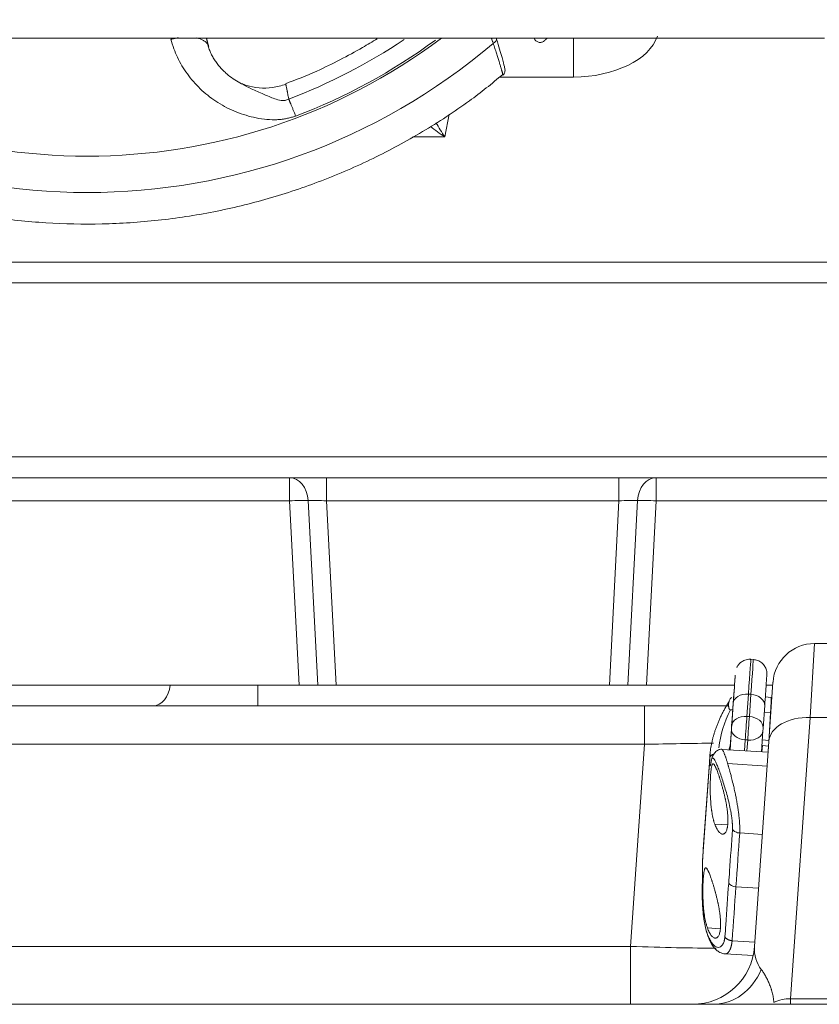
# Model space of a CAD drawing. Header units: millimetres. Extents: x -8 to 594, y 0 to 420.
# Tile 214 of 249: x 486 to 496, y 127 to 139. Entities that reach past the tile are written whole.
import ezdxf

# ---------------------------------------------------------------- set-up
doc = ezdxf.new("R2010")
doc.units = ezdxf.units.MM
doc.layers.add('1', color=7, linetype='Continuous', true_color=0xffffff)
doc.styles.add('Calibri', font='txt')
doc.dimstyles.get("Standard").update_dxf_attribs({"dimtxt": 0.18, "dimasz": 0.18, "dimexe": 0.18, "dimexo": 0.0625, "dimgap": 0.09, "dimtad": 0, "dimtih": 1, "dimtoh": 1, "dimdec": 4, "dimzin": 0, "dimdsep": 46, "dimtxsty": 'Standard', "dimcen": 0.09, "dimadec": 0, "dimazin": 0, "dimtfac": 1, "dimtdec": 4, "dimtofl": 0, "dimtmove": 0, "dimatfit": 3, "dimfxl": 0, "dimtolj": 1, "dimtzin": 0, "dimarcsym": 0})

# ---------------------------------------------------------------- blocks, each defined once
blk = doc.blocks.new('_U4')
at = {"layer": '1', "color": 18, "lineweight": 13}
for p, q in [((441.596, 117.449), (441.596, 177.888)), ((513.705, 117.449), (513.705, 177.888)), ((441.596, 175.888), (471.215, 175.888)), ((513.705, 175.888), (483.668, 175.888))]:
    blk.add_line(p, q, dxfattribs=at)
at = {"layer": '1', "color": 18}
for points in [[(441.596, 175.888), (445.096, 176.826), (445.096, 174.951)], [(513.705, 175.888), (510.205, 174.951), (510.205, 176.826)]]:
    blk.add_solid(points, dxfattribs=at)
at = {"layer": '1', "color": 18, "linetype": 'Continuous', "lineweight": 13, "char_height": 3.5, "attachment_point": 7, "line_spacing_factor": 1.399613, "style": 'Calibri'}
for s, insert in [('\\fCalibri|b0|i0;\\W1.0000;1.44', (472.901, 172.905)), ('\\fCalibri|b0|i0;\\W1.0000;DEFLATED TUBE WIDTH', (451.417, 165.895))]:
    blk.add_mtext(s, dxfattribs=dict(at, insert=insert))

msp = doc.modelspace()

# ---------------------------------------------------------------- linework, layer by layer
at = {"layer": '1', "color": 155, "linetype": 'Continuous', "lineweight": 18}
for p, q in [((459.512, 138.744), (495.791, 138.744)), ((480.269, 136.044), (499.116, 136.044)), ((501.025, 133.444), (480.269, 133.444)), ((495.669, 131.444), (498.187, 131.444)), ((494.933, 131.252), (494.903, 131.254)), ((495.12, 130.264), (495.17, 130.979)), ((482.186, 130.944), (489.457, 130.944)), ((489.681, 130.944), (489.457, 130.944)), ((489.681, 130.944), (489.904, 130.944)), ((493.197, 130.944), (489.904, 130.944)), ((493.197, 130.944), (493.42, 130.944)), ((493.644, 130.944), (493.42, 130.944)), ((493.644, 130.944), (494.706, 130.944)), ((495.087, 130.944), (495.168, 130.944)), ((495.149, 130.795), (495.077, 130.8)), ((481.119, 130.694), (493.622, 130.694)), ((493.622, 130.694), (494.637, 130.694)), ((494.657, 130.645), (494.685, 130.643)), ((494.687, 130.666), (494.678, 130.534)), ((495.07, 130.695), (495.051, 130.425)), ((495.065, 130.618), (495.141, 130.613)), ((495.124, 130.318), (495.141, 130.613)), ((495.049, 130.39), (495.031, 130.138)), ((494.948, 127.791), (495.12, 130.264)), ((495.121, 130.276), (495.041, 130.281)), ((495.111, 130.133), (494.553, 130.168)), ((495.037, 130.137), (495.042, 130.213)), ((495.042, 130.213), (495.116, 130.208)), ((495.111, 130.133), (495.116, 130.208)), ((494.411, 130.119), (494.329, 128.965)), ((494.321, 128.826), (494.404, 130.001)), ((494.769, 129.16), (495.042, 129.142)), ((494.769, 129.16), (494.769, 129.16)), ((494.723, 128.511), (494.997, 128.493)), ((493.451, 127.791), (493.451, 127.094)), ((494.678, 127.861), (494.951, 127.844)), ((494.593, 127.702), (494.931, 127.681))]:
    msp.add_line(p, q, dxfattribs=at)
at = {"layer": '1', "color": 155, "linetype": 'Continuous', "lineweight": 13}
for p, q in [((492.766, 138.744), (492.766, 138.274)), ((492.766, 138.274), (491.87, 138.274)), ((491.265, 137.828), (491.212, 137.555)), ((491.212, 137.555), (490.829, 137.555)), ((499.116, 135.794), (480.269, 135.794)), ((480.269, 133.694), (501.187, 133.694)), ((489.341, 133.165), (489.341, 133.444)), ((489.788, 133.444), (489.788, 133.165)), ((493.313, 133.444), (493.313, 133.165)), ((493.76, 133.444), (493.76, 133.165)), ((489.341, 133.165), (482.341, 133.165)), ((489.457, 130.944), (489.341, 133.165)), ((489.564, 133.169), (489.681, 130.944)), ((493.313, 133.165), (489.788, 133.165)), ((489.788, 133.165), (489.904, 130.944)), ((493.197, 130.944), (493.313, 133.165)), ((493.42, 130.944), (493.537, 133.169)), ((493.76, 133.165), (493.644, 130.944)), ((497.967, 133.165), (493.76, 133.165)), ((495.669, 131.444), (495.619, 130.551)), ((488.959, 130.694), (488.959, 130.944)), ((494.874, 130.834), (494.855, 130.565)), ((494.874, 130.834), (494.904, 130.832)), ((494.885, 130.563), (494.904, 130.832)), ((493.622, 130.229), (493.622, 130.694)), ((494.672, 130.452), (494.691, 130.721)), ((494.855, 130.565), (494.885, 130.563)), ((495.619, 130.551), (495.382, 127.161)), ((498.229, 130.551), (495.619, 130.551)), ((494.652, 130.162), (494.669, 130.417)), ((494.836, 130.283), (494.826, 130.151)), ((494.836, 130.283), (494.865, 130.281)), ((494.856, 130.149), (494.865, 130.281)), ((493.622, 130.229), (481.119, 130.229)), ((493.451, 127.791), (493.622, 130.229)), ((494.623, 129.997), (495.1, 129.967)), ((494.468, 129.268), (494.623, 129.259)), ((494.379, 128.015), (494.534, 128.005)), ((481.27, 127.791), (493.451, 127.791)), ((495.382, 127.161), (499.278, 127.161)), ((495.382, 127.094), (495.382, 127.161))]:
    msp.add_line(p, q, dxfattribs=at)
at = {"layer": '1', "color": 155, "linetype": 'Continuous', "lineweight": 18}
for centre, radius, start, end in [((495.669, 130.944), 0.5, 90, 176), ((494.199, 127.844), 0.75, 270, 356)]:
    msp.add_arc(centre, radius, start, end, dxfattribs=at)
at = {"layer": '1', "color": 155, "linetype": 'Continuous', "lineweight": 13}
for centre, major_axis, ratio, start_param, end_param in [((486.9, 144.411), (-7.547, 0), 0.997564, 0.864847, 2.276746), ((486.9, 144.417), (7.113, 0), 0.997564, 4.068151, 5.356627), ((491.763, 138.717), (0.0717, 0.0219), 0.606213, 5.004851, 6.310293), ((492.844, 138.823), (0.947, 0.068), 0.574884, 4.5889, 6.057204), ((491.212, 137.827), (-0.624, 0.467), 0.286016, 1.507346, 1.781596), ((491.212, 137.827), (-0.372, 0.651), 0.189785, 1.619065, 1.891783), ((489.341, 133.144), (0, 0.3), 0.747065, 4.797911, 6.283185), ((493.76, 133.144), (0, 0.3), 0.747065, 0, 1.485274), ((489.341, 133.144), (-0.3, -0.016), 0.069661, 3.867661, 4.708729), ((489.79, 133.144), (-0.301, 0.016), 0.068897, 4.723323, 5.564391), ((493.311, 133.144), (0.301, 0.016), 0.068897, 0.718794, 1.559863), ((493.76, 133.144), (0.3, -0.016), 0.069661, 1.574456, 2.415525), ((494.799, 129.77), (0.104, 1.484), 0.000254, 5.511973, 6.283036), ((494.829, 129.768), (-0.104, -1.484), 0.000254, 2.37038, 3.141641), ((494.639, 129.985), (0.076, 1.077), 0.000254, 5.984021, 6.350501), ((487.694, 130.994), (0, -0.3), 0.707107, 0, 1.403347), ((494.865, 130.709), (-0.175, 0.012), 0.717066, 4.712025, 6.282822), ((494.895, 130.707), (-0.175, 0.012), 0.717066, 3.141229, 4.712025), ((494.847, 130.44), (-0.175, 0.012), 0.717066, 4.712025, 6.282822), ((494.845, 130.422), (0.014, 0.2), 0.000254, 3.941176, 5.511973), ((494.875, 130.42), (-0.014, -0.2), 0.000254, 0.799584, 2.37038), ((494.876, 130.438), (-0.175, 0.012), 0.717066, 3.141229, 4.712025), ((495.619, 130.229), (-0.499, 0.035), 0.641867, 4.757243, 6.283185), ((494.844, 130.404), (0.175, -0.012), 0.697005, 3.141946, 4.712743), ((494.671, 130.434), (-0.0018, -0.0249), 0.000254, 0.799584, 2.37038), ((494.874, 130.402), (0.175, -0.012), 0.697005, 4.712743, 6.283539), ((493.612, 130.194), (1.506, 0.035), 0.022996, 0.977594, 1.563785), ((494.505, 130.05), (0.0998, -0.0059), 0.723097, 2.079495, 2.951605), ((494.521, 130.005), (-0.099, 0.014), 0.869148, 6.187462, 6.459722), ((495.452, 127.844), (0.426, 0.327), 0.833685, 2.50544, 3.150439), ((494.451, 127.844), (0, 0.75), 0.85805, 3.141593, 4.25602), ((495.365, 126.598), (0.037, 0.561), 0.888882, 0.040084, 0.45125)]:
    msp.add_ellipse(centre, major_axis=major_axis, ratio=ratio, start_param=start_param, end_param=end_param, dxfattribs=at)
at = {"layer": '1', "color": 155, "linetype": 'Continuous', "lineweight": 18}
for centre, major_axis, ratio, start_param, end_param in [((492.36, 138.772), (-0.065, -0.0375), 0.994679, 6.139507, 6.284448), ((494.639, 129.985), (0.076, 1.077), 0.000254, 5.396609, 5.984021), ((494.639, 129.985), (0.076, 1.077), 0.000254, 0.067316, 0.68403), ((495.004, 129.756), (0.092, 1.309), 0.000254, 5.511973, 5.862211), ((494.625, 129.783), (-0.092, -1.309), 0.000254, 2.37038, 2.490302), ((495.094, 129.933), (0.055, 0.862), 0.006564, 5.622949, 6.283188), ((494.662, 130.319), (0.021, 0.299), 0.000254, 4.159762, 5.511973), ((495.05, 130.407), (0.0018, 0.0249), 0.000254, 3.941176, 5.511973), ((494.849, 130.148), (-0.209, 0.015), 0.690721, 5.943591, 6.283165), ((494.727, 128.58), (0.0998, -0.007), 0.690866, 3.609519, 4.72114), ((493.448, 127.844), (-1.5, 0.052), 0.034751, 1.574446, 2.333751)]:
    msp.add_ellipse(centre, major_axis=major_axis, ratio=ratio, start_param=start_param, end_param=end_param, dxfattribs=at)
at = {"layer": '1', "color": 155, "linetype": 'Continuous', "lineweight": 13}
for points, weights in [([(487.909, 138.731), (487.955, 138.742), (488, 138.748)], [1, 0.95840724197, 0.929101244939]), ([(488.214, 138.748), (488.348, 138.722), (488.366, 138.641)], [0.859204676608, 0.858532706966, 1]), ([(489.414, 137.805), (489.364, 137.931), (489.331, 138.01)], [1, 0.969468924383, 1])]:
    msp.add_rational_spline(points, weights, degree=2, dxfattribs=at)
for points, knots in [([(489.414, 137.805), (489.398, 137.8), (489.366, 137.789), (489.317, 137.777), (489.266, 137.768), (489.213, 137.762), (489.137, 137.759), (489.033, 137.765), (488.867, 137.795), (488.665, 137.86), (488.447, 137.978), (488.258, 138.129), (488.128, 138.28), (488.042, 138.41), (487.988, 138.512), (487.943, 138.619), (487.921, 138.693), (487.909, 138.731)], [0, 0, 0, 0, 0.024075, 0.048502, 0.073399, 0.098874, 0.12503, 0.184654, 0.250054, 0.374305, 0.499955, 0.625411, 0.749892, 0.813021, 0.874951, 0.935529, 1, 1, 1, 1]), ([(488.763, 138.193), (488.763, 138.193), (488.802, 138.172), (488.89, 138.129), (489.022, 138.072), (489.136, 138.02), (489.225, 137.993), (489.287, 137.991), (489.316, 138.004), (489.331, 138.01)], [0, 0, 0, 0, 0.001225, 0.220407, 0.500819, 0.750556, 0.875131, 0.937761, 1, 1, 1, 1]), ([(494.55, 130.169), (494.552, 130.169), (494.555, 130.168), (494.562, 130.162), (494.572, 130.145), (494.583, 130.118), (494.591, 130.097), (494.595, 130.085), (494.6, 130.073), (494.604, 130.06), (494.609, 130.045), (494.613, 130.03), (494.618, 130.014), (494.622, 130.003), (494.623, 129.997)], [0, 0, 0, 0, 0.083877, 0.182738, 0.387498, 0.591139, 0.640176, 0.689799, 0.740011, 0.790815, 0.842213, 0.894209, 0.946803, 1, 1, 1, 1]), ([(494.682, 129.202), (494.682, 129.204), (494.682, 129.21), (494.682, 129.218), (494.682, 129.226), (494.682, 129.234), (494.682, 129.242), (494.681, 129.251), (494.681, 129.26), (494.68, 129.268), (494.679, 129.287), (494.677, 129.317), (494.671, 129.36), (494.664, 129.403), (494.653, 129.462), (494.637, 129.537), (494.614, 129.625), (494.589, 129.71), (494.564, 129.79), (494.539, 129.864), (494.516, 129.929), (494.494, 129.983), (494.476, 130.025), (494.46, 130.053), (494.449, 130.064), (494.442, 130.064), (494.437, 130.061), (494.432, 130.053), (494.429, 130.043), (494.426, 130.032), (494.424, 130.024), (494.423, 130.014), (494.422, 130.007), (494.421, 130.004)], [0, 0, 0, 0, 0.006981, 0.013955, 0.020927, 0.027899, 0.034875, 0.04186, 0.048856, 0.055868, 0.062899, 0.093872, 0.125085, 0.156282, 0.18777, 0.249897, 0.312553, 0.374787, 0.437469, 0.499782, 0.562475, 0.624806, 0.687488, 0.74981, 0.812447, 0.843731, 0.874852, 0.906232, 0.937477, 0.953161, 0.968786, 0.984388, 1, 1, 1, 1]), ([(494.421, 130.004), (494.421, 130.002), (494.42, 130), (494.42, 129.996), (494.419, 129.993), (494.419, 129.99), (494.418, 129.987), (494.417, 129.984), (494.417, 129.981), (494.416, 129.979), (494.415, 129.974), (494.413, 129.969), (494.41, 129.967), (494.408, 129.969), (494.406, 129.974), (494.406, 129.979), (494.405, 129.984), (494.405, 129.989), (494.404, 129.994), (494.404, 129.999), (494.404, 130.001)], [0, 0, 0, 0, 0.027734, 0.055416, 0.083068, 0.110712, 0.138369, 0.166062, 0.193811, 0.221637, 0.249563, 0.374336, 0.499706, 0.624432, 0.749703, 0.799747, 0.84969, 0.899641, 0.949708, 1, 1, 1, 1]), ([(494.623, 129.997), (494.625, 129.993), (494.627, 129.984), (494.631, 129.971), (494.635, 129.957), (494.639, 129.942), (494.644, 129.926), (494.651, 129.901), (494.661, 129.864), (494.676, 129.805), (494.689, 129.75), (494.702, 129.694), (494.713, 129.645), (494.725, 129.588), (494.735, 129.531), (494.745, 129.474), (494.753, 129.417), (494.759, 129.369), (494.763, 129.329), (494.766, 129.298), (494.768, 129.268), (494.769, 129.239), (494.77, 129.211), (494.77, 129.184), (494.769, 129.168), (494.769, 129.16)], [0, 0, 0, 0, 0.019575, 0.039673, 0.060294, 0.081437, 0.103104, 0.125295, 0.181694, 0.250223, 0.339588, 0.375111, 0.4422, 0.500157, 0.564899, 0.624743, 0.688863, 0.749849, 0.786935, 0.823547, 0.859697, 0.895402, 0.930677, 0.965537, 1, 1, 1, 1]), ([(494.636, 128.555), (494.639, 128.603), (494.643, 128.651), (494.658, 128.867), (494.67, 129.034), (494.682, 129.202)], [0, 0, 0, 0, 0.222919, 0.222919, 1, 1, 1, 1]), ([(494.321, 128.826), (494.321, 128.823), (494.321, 128.818), (494.321, 128.809), (494.321, 128.801), (494.321, 128.792), (494.321, 128.784), (494.321, 128.775), (494.32, 128.766), (494.32, 128.749), (494.32, 128.721), (494.32, 128.685), (494.32, 128.648), (494.32, 128.618), (494.319, 128.597), (494.319, 128.582), (494.319, 128.568), (494.318, 128.555), (494.318, 128.546), (494.318, 128.542)], [0, 0, 0, 0, 0.031465, 0.062826, 0.094111, 0.125345, 0.156556, 0.18777, 0.219013, 0.250312, 0.375575, 0.50031, 0.625672, 0.750454, 0.800642, 0.850565, 0.900349, 0.950118, 1, 1, 1, 1]), ([(494.318, 128.542), (494.318, 128.538), (494.318, 128.531), (494.318, 128.521), (494.317, 128.51), (494.317, 128.5), (494.317, 128.489), (494.317, 128.478), (494.317, 128.467), (494.316, 128.445), (494.317, 128.412), (494.317, 128.366), (494.319, 128.321), (494.322, 128.26), (494.328, 128.184), (494.34, 128.098), (494.356, 128.02), (494.376, 127.949), (494.4, 127.89), (494.426, 127.842), (494.455, 127.806), (494.484, 127.785), (494.513, 127.778), (494.535, 127.784), (494.551, 127.798), (494.562, 127.812), (494.572, 127.829), (494.578, 127.847), (494.582, 127.862), (494.585, 127.872), (494.587, 127.883), (494.589, 127.895), (494.59, 127.903), (494.59, 127.907)], [0, 0, 0, 0, 0.00781, 0.015613, 0.023413, 0.031215, 0.039023, 0.046841, 0.054675, 0.062527, 0.093771, 0.125152, 0.156271, 0.187557, 0.250194, 0.312516, 0.375198, 0.437529, 0.500222, 0.562535, 0.625216, 0.687451, 0.750107, 0.812233, 0.84372, 0.874918, 0.906129, 0.937104, 0.949745, 0.962334, 0.974891, 0.987439, 1, 1, 1, 1]), ([(494.59, 127.907), (494.594, 127.955), (494.597, 128.003), (494.612, 128.219), (494.624, 128.387), (494.636, 128.555)], [0, 0, 0, 0, 0.222848, 0.222848, 1, 1, 1, 1]), ([(494.678, 127.861), (494.677, 127.858), (494.676, 127.851), (494.675, 127.841), (494.674, 127.832), (494.672, 127.823), (494.671, 127.814), (494.669, 127.805), (494.667, 127.797), (494.665, 127.789), (494.663, 127.781), (494.66, 127.773), (494.658, 127.766), (494.655, 127.759), (494.652, 127.753), (494.647, 127.742), (494.639, 127.728), (494.628, 127.715), (494.615, 127.706), (494.603, 127.702), (494.595, 127.702), (494.592, 127.702)], [0, 0, 0, 0, 0.031935, 0.064024, 0.096269, 0.128673, 0.161241, 0.193975, 0.226879, 0.259955, 0.293207, 0.326637, 0.360249, 0.394046, 0.428029, 0.462203, 0.575588, 0.693806, 0.805053, 0.923453, 1, 1, 1, 1]), ([(495.029, 127.513), (495.033, 127.508), (495.037, 127.502), (495.046, 127.49), (495.05, 127.484), (495.058, 127.471), (495.062, 127.465), (495.07, 127.451), (495.075, 127.444), (495.087, 127.422), (495.094, 127.407), (495.11, 127.376), (495.117, 127.36), (495.131, 127.326), (495.137, 127.309), (495.145, 127.287), (495.147, 127.282), (495.15, 127.273), (495.151, 127.269), (495.155, 127.255), (495.158, 127.246), (495.165, 127.217), (495.17, 127.198), (495.177, 127.159), (495.179, 127.139), (495.181, 127.118)], [0, 0, 0, 0, 0.0625, 0.0625, 0.125, 0.125, 0.1875, 0.1875, 0.25, 0.25, 0.375, 0.375, 0.5, 0.5, 0.625, 0.625, 0.65625, 0.65625, 0.6875, 0.6875, 0.75, 0.75, 0.875, 0.875, 1, 1, 1, 1])]:
    msp.add_open_spline(points, degree=3, knots=knots, dxfattribs=at)
at = {"layer": '1', "color": 155, "linetype": 'Continuous', "lineweight": 18}
for points, degree in [([(488.339, 138.742), (488.353, 138.689), (488.366, 138.641)], 2), ([(492.402, 138.702), (492.423, 138.722), (492.445, 138.741)], 2), ([(488.596, 138.304), (488.414, 138.453), (488.35, 138.676)], 2), ([(494.411, 130.119), (494.445, 130.43), (494.633, 130.732)], 2), ([(494.657, 130.645), (494.582, 130.497), (494.534, 130.345), (494.516, 130.188)], 3), ([(495.137, 130.506), (495.135, 130.494), (495.134, 130.488), (495.135, 130.487)], 3), ([(494.677, 127.861), (494.678, 127.861)], 1)]:
    msp.add_open_spline(points, degree=degree, dxfattribs=at)
for points, degree, knots in [([(490.398, 138.738), (490.34, 138.702), (490.103, 138.561), (489.737, 138.369), (489.418, 138.241), (489.29, 138.194)], 3, [0, 0, 0, 0, 0.166346, 0.668725, 1, 1, 1, 1]), ([(491.775, 138.739), (491.776, 138.736), (491.777, 138.733), (491.782, 138.722), (491.785, 138.714), (491.789, 138.704), (491.789, 138.702), (491.791, 138.698), (491.793, 138.692), (491.795, 138.686), (491.797, 138.682)], 3, [0, 0, 0, 0, 0.145299, 0.145299, 0.57265, 0.57265, 0.679487, 0.679487, 0.786325, 1, 1, 1, 1]), ([(491.797, 138.682), (491.8, 138.671), (491.807, 138.65), (491.817, 138.62), (491.827, 138.591), (491.836, 138.563), (491.844, 138.536), (491.853, 138.51), (491.86, 138.486), (491.865, 138.47), (491.869, 138.459), (491.87, 138.454), (491.871, 138.45), (491.872, 138.448), (491.872, 138.447), (491.873, 138.444), (491.876, 138.435), (491.881, 138.42), (491.886, 138.401), (491.891, 138.383), (491.896, 138.367), (491.9, 138.353), (491.904, 138.34), (491.906, 138.333), (491.907, 138.329), (491.907, 138.327), (491.907, 138.326), (491.907, 138.325), (491.908, 138.325), (491.908, 138.323), (491.909, 138.318), (491.91, 138.312), (491.912, 138.306), (491.912, 138.302), (491.912, 138.299), (491.912, 138.299), (491.911, 138.298)], 3, [0, 0, 0, 0, 0.046194, 0.092387, 0.138581, 0.184775, 0.230968, 0.277162, 0.323356, 0.369549, 0.369549, 0.392646, 0.39842, 0.39842, 0.404194, 0.404194, 0.415743, 0.461936, 0.50813, 0.554324, 0.600517, 0.646711, 0.692905, 0.739098, 0.739098, 0.750647, 0.756421, 0.756421, 0.762195, 0.762195, 0.785292, 0.831486, 0.877679, 0.923873, 0.970067, 1, 1, 1, 1]), ([(491.911, 138.298), (491.918, 138.304), (491.928, 138.315), (491.939, 138.341), (491.939, 138.371), (491.932, 138.399), (491.902, 138.516), (491.864, 138.644), (491.836, 138.733)], 3, [0, 0, 0, 0, 0.032863, 0.065528, 0.134079, 0.329246, 0.617933, 1, 1, 1, 1]), ([(492.295, 138.734), (492.299, 138.724), (492.31, 138.712), (492.331, 138.699), (492.349, 138.693), (492.368, 138.692), (492.386, 138.696), (492.401, 138.703), (492.41, 138.709), (492.413, 138.712)], 3, [0, 0, 0, 0, 0.356756, 0.503802, 0.625201, 0.730562, 0.826748, 0.916642, 1, 1, 1, 1]), ([(488.571, 138.324), (488.581, 138.315), (488.617, 138.285), (488.681, 138.24), (488.736, 138.208), (488.763, 138.193)], 3, [0, 0, 0, 0, 0.171685, 0.596967, 1, 1, 1, 1]), ([(481.888, 138.303), (481.937, 138.261), (482.161, 138.076), (482.583, 137.778), (483.165, 137.431), (483.776, 137.136), (484.41, 136.895), (485.062, 136.709), (485.728, 136.58), (486.402, 136.508), (487.08, 136.494), (487.757, 136.539), (488.428, 136.641), (489.087, 136.801), (489.73, 137.016), (490.352, 137.286), (490.948, 137.609), (491.47, 137.949), (491.781, 138.195), (491.911, 138.306)], 3, [0, 0, 0, 0, 0.017861, 0.080178, 0.142508, 0.204841, 0.267177, 0.329514, 0.391852, 0.454192, 0.516533, 0.578875, 0.641217, 0.703559, 0.7659, 0.82824, 0.890579, 0.952917, 1, 1, 1, 1]), ([(489.294, 138.189), (489.241, 138.17), (489.135, 138.142), (488.973, 138.14), (488.844, 138.164), (488.783, 138.188), (488.764, 138.196)], 3, [0, 0, 0, 0, 0.286637, 0.576006, 0.863471, 1, 1, 1, 1]), ([(489.294, 138.189), (489.294, 138.189), (489.294, 138.189), (489.295, 138.187), (489.295, 138.186), (489.296, 138.185), (489.296, 138.184), (489.296, 138.184), (489.296, 138.184), (489.296, 138.184), (489.297, 138.181), (489.298, 138.177), (489.299, 138.17), (489.301, 138.162), (489.305, 138.145), (489.309, 138.125), (489.312, 138.109), (489.314, 138.099), (489.314, 138.097), (489.315, 138.093), (489.315, 138.092), (489.316, 138.09), (489.317, 138.084), (489.318, 138.078), (489.321, 138.064), (489.325, 138.044), (489.329, 138.021), (489.331, 138.01)], 3, [0, 0, 0, 0, 0.093039, 0.093039, 0.143426, 0.168619, 0.168619, 0.174917, 0.174917, 0.181216, 0.193813, 0.294586, 0.294586, 0.395359, 0.496133, 0.596906, 0.69768, 0.69768, 0.722873, 0.722873, 0.73547, 0.73547, 0.748066, 0.798453, 0.798453, 0.899227, 1, 1, 1, 1]), ([(494.904, 131.252), (494.901, 131.253), (494.876, 131.258), (494.834, 131.247), (494.788, 131.224), (494.757, 131.194), (494.741, 131.171), (494.735, 131.158), (494.734, 131.155)], 3, [0, 0, 0, 0, 0.054559, 0.356064, 0.594693, 0.794787, 0.963158, 1, 1, 1, 1]), ([(495.088, 130.948), (495.09, 130.982), (495.094, 131.041), (495.095, 131.06), (495.096, 131.067), (495.096, 131.07), (495.096, 131.073), (495.096, 131.079), (495.096, 131.096), (495.09, 131.128), (495.072, 131.171), (495.037, 131.213), (494.988, 131.243), (494.952, 131.25), (494.934, 131.25)], 3, [0, 0, 0, 0, 0.294112, 0.635218, 0.657124, 0.667004, 0.671898, 0.677582, 0.692582, 0.734986, 0.796611, 0.862898, 0.936108, 1, 1, 1, 1]), ([(494.714, 131.06), (494.714, 131.06), (494.714, 131.059), (494.714, 131.049), (494.712, 131.024), (494.711, 131.008)], 3, [0, 0, 0, 0, 0.069925, 0.531631, 1, 1, 1, 1]), ([(494.674, 130.795), (494.669, 130.792), (494.665, 130.788), (494.657, 130.78), (494.653, 130.775), (494.647, 130.765), (494.645, 130.76), (494.642, 130.751), (494.641, 130.748), (494.639, 130.744), (494.639, 130.742), (494.638, 130.739), (494.638, 130.737), (494.636, 130.729), (494.635, 130.722), (494.635, 130.712), (494.635, 130.708), (494.635, 130.7), (494.635, 130.697), (494.635, 130.689), (494.635, 130.685), (494.636, 130.678), (494.637, 130.676), (494.637, 130.672), (494.638, 130.67), (494.639, 130.666), (494.639, 130.664), (494.64, 130.66), (494.641, 130.659), (494.642, 130.657), (494.642, 130.656), (494.643, 130.654), (494.643, 130.654), (494.644, 130.653), (494.645, 130.652), (494.645, 130.651), (494.646, 130.65), (494.647, 130.649), (494.647, 130.649), (494.648, 130.648), (494.649, 130.647), (494.65, 130.647), (494.651, 130.646), (494.652, 130.645), (494.653, 130.645), (494.655, 130.645), (494.656, 130.645), (494.657, 130.645)], 3, [0, 0, 0, 0, 0.125, 0.125, 0.25, 0.25, 0.375, 0.375, 0.4375, 0.4375, 0.46875, 0.46875, 0.5, 0.5, 0.625, 0.625, 0.6875, 0.6875, 0.75, 0.75, 0.8125, 0.8125, 0.84375, 0.84375, 0.875, 0.875, 0.90625, 0.90625, 0.921875, 0.921875, 0.9375, 0.9375, 0.945312, 0.945312, 0.953125, 0.953125, 0.960937, 0.960937, 0.96875, 0.96875, 0.976562, 0.976562, 0.984375, 0.984375, 0.992187, 0.992187, 1, 1, 1, 1]), ([(494.55, 130.169), (494.537, 130.169), (494.511, 130.164), (494.471, 130.136), (494.44, 130.088), (494.428, 130.049), (494.423, 130.027)], 3, [0, 0, 0, 0, 0.253709, 0.510864, 0.760978, 1, 1, 1, 1]), ([(494.404, 130.001), (494.404, 130.004), (494.405, 130.012), (494.405, 130.015), (494.405, 130.024), (494.406, 130.029), (494.406, 130.03), (494.406, 130.037), (494.407, 130.056), (494.408, 130.069)], 2, [0, 0, 0, 0.125, 0.125, 0.25, 0.375, 0.375, 0.5, 0.5, 1, 1, 1]), ([(494.408, 130.069), (494.409, 130.087), (494.41, 130.1), (494.41, 130.108), (494.411, 130.117), (494.411, 130.122), (494.411, 130.119)], 2, [0, 0, 0, 0.5, 0.5, 0.75, 0.875, 1, 1, 1]), ([(494.51, 129.873), (494.507, 129.882), (494.504, 129.891), (494.497, 129.908), (494.494, 129.916), (494.488, 129.931), (494.485, 129.938), (494.481, 129.947), (494.48, 129.95), (494.477, 129.955), (494.477, 129.956), (494.475, 129.959), (494.475, 129.96), (494.471, 129.967), (494.466, 129.976), (494.462, 129.982), (494.457, 129.988), (494.455, 129.99), (494.453, 129.991), (494.453, 129.991), (494.452, 129.992), (494.451, 129.992), (494.45, 129.993), (494.448, 129.993), (494.445, 129.993), (494.444, 129.992), (494.44, 129.989), (494.439, 129.987), (494.437, 129.983), (494.436, 129.981), (494.434, 129.978), (494.434, 129.976), (494.432, 129.969), (494.429, 129.96), (494.427, 129.948), (494.425, 129.938), (494.425, 129.934), (494.424, 129.929), (494.424, 129.927), (494.423, 129.923), (494.423, 129.921), (494.422, 129.911), (494.421, 129.903), (494.419, 129.885), (494.419, 129.875), (494.417, 129.855), (494.416, 129.845), (494.416, 129.831), (494.416, 129.828), (494.415, 129.823), (494.415, 129.814), (494.415, 129.806), (494.414, 129.788), (494.413, 129.764), (494.413, 129.739), (494.413, 129.719), (494.413, 129.713), (494.413, 129.703), (494.413, 129.699), (494.413, 129.693), (494.413, 129.689), (494.413, 129.673), (494.413, 129.659), (494.414, 129.632), (494.414, 129.618), (494.415, 129.597), (494.415, 129.59), (494.416, 129.58), (494.416, 129.577), (494.416, 129.57), (494.417, 129.566), (494.418, 129.549), (494.419, 129.535), (494.421, 129.507), (494.422, 129.494), (494.425, 129.467), (494.427, 129.454), (494.429, 129.437), (494.43, 129.434), (494.431, 129.428), (494.431, 129.424), (494.433, 129.415), (494.434, 129.408), (494.437, 129.39), (494.439, 129.377), (494.444, 129.354), (494.446, 129.342), (494.451, 129.325), (494.452, 129.32), (494.454, 129.312), (494.455, 129.309), (494.456, 129.304), (494.457, 129.301), (494.461, 129.288), (494.464, 129.278), (494.468, 129.268)], 3, [0, 0, 0, 0, 0.03125, 0.03125, 0.0625, 0.0625, 0.09375, 0.09375, 0.109375, 0.109375, 0.117187, 0.117187, 0.125, 0.125, 0.15625, 0.1875, 0.1875, 0.21875, 0.21875, 0.222656, 0.222656, 0.226562, 0.234375, 0.25, 0.25, 0.28125, 0.28125, 0.3125, 0.3125, 0.328125, 0.328125, 0.34375, 0.34375, 0.375, 0.40625, 0.40625, 0.421875, 0.421875, 0.429687, 0.429687, 0.4375, 0.4375, 0.46875, 0.46875, 0.5, 0.5, 0.53125, 0.53125, 0.539062, 0.539062, 0.546875, 0.5625, 0.5625, 0.59375, 0.625, 0.625, 0.640625, 0.640625, 0.648437, 0.648437, 0.65625, 0.65625, 0.6875, 0.6875, 0.71875, 0.71875, 0.734375, 0.734375, 0.742187, 0.742187, 0.75, 0.75, 0.78125, 0.78125, 0.8125, 0.8125, 0.84375, 0.84375, 0.851562, 0.851562, 0.859375, 0.859375, 0.875, 0.875, 0.90625, 0.90625, 0.9375, 0.9375, 0.953125, 0.953125, 0.960937, 0.960937, 0.96875, 0.96875, 1, 1, 1, 1]), ([(494.468, 129.268), (494.471, 129.259), (494.475, 129.25), (494.482, 129.233), (494.489, 129.216), (494.497, 129.203), (494.503, 129.193), (494.505, 129.19), (494.508, 129.186), (494.509, 129.184), (494.511, 129.181), (494.512, 129.18), (494.517, 129.173), (494.525, 129.164), (494.534, 129.158), (494.542, 129.152), (494.546, 129.15), (494.551, 129.148), (494.552, 129.148), (494.554, 129.147), (494.554, 129.147), (494.555, 129.147), (494.558, 129.147), (494.56, 129.146), (494.566, 129.146), (494.57, 129.147), (494.578, 129.149), (494.581, 129.151), (494.587, 129.155), (494.588, 129.156), (494.591, 129.159), (494.592, 129.16), (494.594, 129.161), (494.594, 129.162), (494.595, 129.163), (494.598, 129.167), (494.604, 129.177), (494.61, 129.189), (494.614, 129.202), (494.616, 129.209), (494.619, 129.219), (494.619, 129.222), (494.62, 129.225), (494.62, 129.227), (494.621, 129.228), (494.622, 129.234), (494.622, 129.238), (494.624, 129.252), (494.626, 129.271), (494.627, 129.292), (494.627, 129.309), (494.627, 129.315), (494.627, 129.323), (494.627, 129.326), (494.627, 129.332), (494.627, 129.335), (494.626, 129.35), (494.626, 129.362), (494.624, 129.388), (494.623, 129.401), (494.62, 129.42), (494.62, 129.427), (494.618, 129.437), (494.618, 129.44), (494.617, 129.447), (494.616, 129.451), (494.614, 129.468), (494.612, 129.481), (494.607, 129.509), (494.604, 129.523), (494.6, 129.543), (494.599, 129.55), (494.597, 129.561), (494.596, 129.564), (494.595, 129.571), (494.594, 129.575), (494.59, 129.592), (494.587, 129.606), (494.58, 129.633), (494.574, 129.66), (494.567, 129.686), (494.562, 129.703), (494.562, 129.706), (494.56, 129.712), (494.557, 129.722), (494.554, 129.732), (494.549, 129.75), (494.542, 129.775), (494.535, 129.798), (494.529, 129.815), (494.528, 129.821), (494.525, 129.829), (494.524, 129.831), (494.522, 129.837), (494.521, 129.84), (494.517, 129.853), (494.514, 129.863), (494.51, 129.873)], 3, [0, 0, 0, 0, 0.03125, 0.03125, 0.0625, 0.09375, 0.09375, 0.109375, 0.109375, 0.117188, 0.117188, 0.125, 0.125, 0.15625, 0.1875, 0.1875, 0.21875, 0.21875, 0.226563, 0.226563, 0.230469, 0.230469, 0.234375, 0.25, 0.25, 0.28125, 0.28125, 0.3125, 0.3125, 0.328125, 0.328125, 0.335938, 0.339844, 0.339844, 0.34375, 0.34375, 0.375, 0.40625, 0.40625, 0.4375, 0.4375, 0.445313, 0.449219, 0.449219, 0.453125, 0.453125, 0.46875, 0.46875, 0.5, 0.53125, 0.53125, 0.546875, 0.546875, 0.554688, 0.554688, 0.5625, 0.5625, 0.59375, 0.59375, 0.625, 0.625, 0.640625, 0.640625, 0.648438, 0.648438, 0.65625, 0.65625, 0.6875, 0.6875, 0.71875, 0.71875, 0.734375, 0.734375, 0.742188, 0.742188, 0.75, 0.75, 0.78125, 0.78125, 0.8125, 0.84375, 0.84375, 0.851563, 0.851563, 0.859375, 0.875, 0.875, 0.90625, 0.9375, 0.9375, 0.953125, 0.953125, 0.960938, 0.960938, 0.96875, 0.96875, 1, 1, 1, 1]), ([(494.769, 129.16), (494.76, 129.16), (494.751, 129.161), (494.733, 129.166), (494.724, 129.169), (494.709, 129.176), (494.702, 129.181), (494.693, 129.188), (494.691, 129.191), (494.686, 129.196), (494.683, 129.199), (494.682, 129.202)], 3, [0, 0, 0, 0, 0.25, 0.25, 0.5, 0.5, 0.75, 0.75, 0.875, 0.875, 1, 1, 1, 1]), ([(494.329, 128.965), (494.329, 128.962), (494.329, 128.954), (494.328, 128.949), (494.328, 128.943), (494.328, 128.935), (494.327, 128.924), (494.326, 128.907), (494.325, 128.889)], 2, [0, 0, 0, 0.125, 0.125, 0.25, 0.25, 0.5, 0.5, 1, 1, 1]), ([(494.325, 128.889), (494.324, 128.876), (494.323, 128.854), (494.322, 128.847), (494.322, 128.845), (494.322, 128.84), (494.322, 128.831), (494.321, 128.829), (494.321, 128.823), (494.321, 128.826)], 2, [0, 0, 0, 0.5, 0.5, 0.625, 0.625, 0.75, 0.875, 0.875, 1, 1, 1]), ([(494.422, 128.619), (494.418, 128.628), (494.415, 128.637), (494.409, 128.654), (494.406, 128.662), (494.4, 128.677), (494.397, 128.684), (494.393, 128.693), (494.391, 128.696), (494.389, 128.701), (494.388, 128.702), (494.387, 128.705), (494.386, 128.706), (494.383, 128.713), (494.378, 128.722), (494.373, 128.728), (494.369, 128.734), (494.367, 128.736), (494.365, 128.737), (494.364, 128.737), (494.364, 128.738), (494.363, 128.738), (494.361, 128.739), (494.36, 128.739), (494.357, 128.739), (494.355, 128.738), (494.352, 128.735), (494.35, 128.733), (494.348, 128.729), (494.347, 128.727), (494.346, 128.724), (494.345, 128.722), (494.343, 128.715), (494.341, 128.706), (494.339, 128.694), (494.337, 128.684), (494.336, 128.68), (494.336, 128.675), (494.335, 128.673), (494.335, 128.669), (494.335, 128.667), (494.333, 128.657), (494.333, 128.649), (494.331, 128.631), (494.33, 128.621), (494.329, 128.601), (494.328, 128.591), (494.327, 128.577), (494.327, 128.574), (494.327, 128.569), (494.327, 128.56), (494.326, 128.552), (494.326, 128.534), (494.325, 128.51), (494.324, 128.485), (494.324, 128.465), (494.324, 128.459), (494.324, 128.449), (494.324, 128.445), (494.324, 128.439), (494.324, 128.435), (494.324, 128.419), (494.325, 128.405), (494.325, 128.378), (494.326, 128.364), (494.327, 128.343), (494.327, 128.336), (494.328, 128.326), (494.328, 128.323), (494.328, 128.316), (494.328, 128.312), (494.329, 128.295), (494.33, 128.281), (494.333, 128.253), (494.334, 128.24), (494.337, 128.213), (494.339, 128.2), (494.341, 128.183), (494.341, 128.18), (494.342, 128.174), (494.343, 128.17), (494.344, 128.161), (494.345, 128.154), (494.348, 128.136), (494.351, 128.123), (494.356, 128.1), (494.358, 128.088), (494.362, 128.071), (494.364, 128.066), (494.366, 128.058), (494.367, 128.055), (494.368, 128.05), (494.369, 128.047), (494.373, 128.034), (494.376, 128.024), (494.379, 128.015)], 3, [0, 0, 0, 0, 0.03125, 0.03125, 0.0625, 0.0625, 0.09375, 0.09375, 0.109375, 0.109375, 0.117187, 0.117187, 0.125, 0.125, 0.15625, 0.1875, 0.1875, 0.21875, 0.21875, 0.222656, 0.222656, 0.226562, 0.234375, 0.25, 0.25, 0.28125, 0.28125, 0.3125, 0.3125, 0.328125, 0.328125, 0.34375, 0.34375, 0.375, 0.40625, 0.40625, 0.421875, 0.421875, 0.429687, 0.429687, 0.4375, 0.4375, 0.46875, 0.46875, 0.5, 0.5, 0.53125, 0.53125, 0.539062, 0.539062, 0.546875, 0.5625, 0.5625, 0.59375, 0.625, 0.625, 0.640625, 0.640625, 0.648437, 0.648437, 0.65625, 0.65625, 0.6875, 0.6875, 0.71875, 0.71875, 0.734375, 0.734375, 0.742187, 0.742187, 0.75, 0.75, 0.78125, 0.78125, 0.8125, 0.8125, 0.84375, 0.84375, 0.851562, 0.851562, 0.859375, 0.859375, 0.875, 0.875, 0.90625, 0.90625, 0.9375, 0.9375, 0.953125, 0.953125, 0.960937, 0.960937, 0.96875, 0.96875, 1, 1, 1, 1]), ([(494.379, 128.015), (494.383, 128.005), (494.386, 127.996), (494.393, 127.979), (494.401, 127.962), (494.409, 127.949), (494.415, 127.939), (494.417, 127.936), (494.42, 127.932), (494.421, 127.93), (494.423, 127.927), (494.424, 127.926), (494.429, 127.919), (494.437, 127.91), (494.445, 127.904), (494.454, 127.898), (494.458, 127.896), (494.463, 127.894), (494.464, 127.894), (494.466, 127.894), (494.466, 127.893), (494.467, 127.893), (494.47, 127.893), (494.472, 127.892), (494.478, 127.892), (494.482, 127.893), (494.49, 127.895), (494.493, 127.897), (494.498, 127.901), (494.5, 127.902), (494.503, 127.905), (494.504, 127.906), (494.505, 127.908), (494.506, 127.908), (494.506, 127.909), (494.51, 127.913), (494.516, 127.923), (494.521, 127.935), (494.526, 127.948), (494.528, 127.955), (494.53, 127.965), (494.531, 127.968), (494.532, 127.971), (494.532, 127.973), (494.532, 127.974), (494.533, 127.98), (494.534, 127.984), (494.536, 127.998), (494.538, 128.017), (494.539, 128.038), (494.539, 128.055), (494.539, 128.061), (494.539, 128.069), (494.539, 128.072), (494.539, 128.078), (494.539, 128.081), (494.538, 128.096), (494.537, 128.109), (494.535, 128.134), (494.534, 128.147), (494.532, 128.166), (494.531, 128.173), (494.53, 128.183), (494.529, 128.187), (494.528, 128.193), (494.528, 128.197), (494.526, 128.214), (494.523, 128.227), (494.519, 128.255), (494.516, 128.269), (494.512, 128.289), (494.511, 128.296), (494.508, 128.307), (494.508, 128.31), (494.506, 128.317), (494.505, 128.321), (494.502, 128.338), (494.499, 128.352), (494.492, 128.379), (494.485, 128.406), (494.479, 128.432), (494.474, 128.449), (494.473, 128.452), (494.471, 128.459), (494.469, 128.468), (494.466, 128.478), (494.461, 128.496), (494.454, 128.521), (494.446, 128.544), (494.441, 128.561), (494.439, 128.567), (494.437, 128.575), (494.436, 128.577), (494.434, 128.583), (494.433, 128.586), (494.429, 128.599), (494.425, 128.609), (494.422, 128.619)], 3, [0, 0, 0, 0, 0.03125, 0.03125, 0.0625, 0.09375, 0.09375, 0.109375, 0.109375, 0.117188, 0.117188, 0.125, 0.125, 0.15625, 0.1875, 0.1875, 0.21875, 0.21875, 0.226563, 0.226563, 0.230469, 0.230469, 0.234375, 0.25, 0.25, 0.28125, 0.28125, 0.3125, 0.3125, 0.328125, 0.328125, 0.335938, 0.339844, 0.339844, 0.34375, 0.34375, 0.375, 0.40625, 0.40625, 0.4375, 0.4375, 0.445313, 0.449219, 0.449219, 0.453125, 0.453125, 0.46875, 0.46875, 0.5, 0.53125, 0.53125, 0.546875, 0.546875, 0.554688, 0.554688, 0.5625, 0.5625, 0.59375, 0.59375, 0.625, 0.625, 0.640625, 0.640625, 0.648438, 0.648438, 0.65625, 0.65625, 0.6875, 0.6875, 0.71875, 0.71875, 0.734375, 0.734375, 0.742188, 0.742188, 0.75, 0.75, 0.78125, 0.78125, 0.8125, 0.84375, 0.84375, 0.851563, 0.851563, 0.859375, 0.875, 0.875, 0.90625, 0.9375, 0.9375, 0.953125, 0.953125, 0.960938, 0.960938, 0.96875, 0.96875, 1, 1, 1, 1]), ([(494.319, 128.552), (494.318, 128.514), (494.316, 128.437), (494.319, 128.283), (494.335, 128.108), (494.37, 127.95), (494.42, 127.829), (494.465, 127.763), (494.534, 127.714), (494.57, 127.704), (494.593, 127.702)], 3, [0, 0, 0, 0, 0.108467, 0.211089, 0.395863, 0.553829, 0.682942, 0.847361, 0.910388, 1, 1, 1, 1]), ([(494.677, 127.861), (494.676, 127.861), (494.673, 127.862), (494.668, 127.862), (494.663, 127.863), (494.658, 127.864), (494.653, 127.865), (494.649, 127.866), (494.644, 127.868), (494.639, 127.87), (494.634, 127.871), (494.63, 127.873), (494.625, 127.876), (494.62, 127.879), (494.615, 127.882), (494.61, 127.886), (494.604, 127.89), (494.599, 127.895), (494.594, 127.901), (494.592, 127.905), (494.59, 127.907)], 3, [0, 0, 0, 0, 0.042699, 0.086073, 0.130086, 0.174697, 0.219862, 0.265534, 0.31166, 0.358184, 0.40505, 0.452195, 0.499556, 0.555722, 0.617493, 0.684663, 0.756942, 0.833939, 0.915158, 1, 1, 1, 1]), ([(485.15, 127.094), (485.631, 127.094), (486.111, 127.094), (487.069, 127.094), (487.546, 127.094), (488.5, 127.094), (488.976, 127.094), (489.926, 127.094), (490.401, 127.094), (491.347, 127.094), (491.819, 127.094), (492.762, 127.094), (493.232, 127.094), (494.171, 127.094), (494.64, 127.094), (495.575, 127.094), (496.041, 127.094), (496.507, 127.094)], 3, [0, 0, 0, 0, 0.125, 0.125, 0.25, 0.25, 0.375, 0.375, 0.5, 0.5, 0.625, 0.625, 0.75, 0.75, 0.875, 0.875, 1, 1, 1, 1])]:
    msp.add_open_spline(points, degree=degree, knots=knots, dxfattribs=at)
at = {"layer": '1', "color": 155, "linetype": 'Continuous', "lineweight": 13}
for points in [[(489.331, 138.01), (489.82, 138.195), (490.288, 138.436), (490.722, 138.727)], [(491.099, 138.72), (490.582, 138.341), (490.013, 138.032), (489.414, 137.805)], [(494.769, 129.16), (494.754, 128.943), (494.738, 128.727), (494.723, 128.511)], [(494.723, 128.511), (494.708, 128.294), (494.693, 128.078), (494.677, 127.861)]]:
    msp.add_open_spline(points, degree=3, dxfattribs=at)

# ---------------------------------------------------------------- dimensions: what is measured, and where the dimension line sits
at = {"layer": '1', "color": 18, "linetype": 'Continuous', "lineweight": 13}
dim = msp.add_linear_dim(base=(513.705, 175.888), p1=(441.596, 117.449), p2=(513.705, 117.449), text=' <> \\P\\fCalibri|b0|i0;\\C18;{\\H1.00x;\\fCalibri|b0|i0;DEFLATED TUBE WIDTH\\fCalibri|b0|i0;}\\C18;', dimstyle='Standard', override={"dimtxt": 3.5, "dimasz": 3.5, "dimexe": 2, "dimexo": 0, "dimgap": 1.5, "dimtih": 0, "dimtoh": 0, "dimdec": 2, "dimlfac": 0.02, "dimdsep": 46, "dimlunit": 2, "dimtxsty": 'Calibri', "dimsah": 1, "dimse1": 0, "dimse2": 0, "dimsd1": 0, "dimsd2": 0, "dimclrd": 18, "dimclre": 18, "dimclrt": 18, "dimtol": 0, "dimtm": -0.1, "dimtfac": 1, "dimtdec": 2, "dimtofl": 1, "dimtmove": 0, "dimlwd": 13, "dimlwe": 13}, dxfattribs=at)
dim.commit()
dim.dimension.update_dxf_attribs({"geometry": '_U4', "text_midpoint": (477.442, 175.888), "dimtype": 160})

doc.saveas('drawing.dxf')
